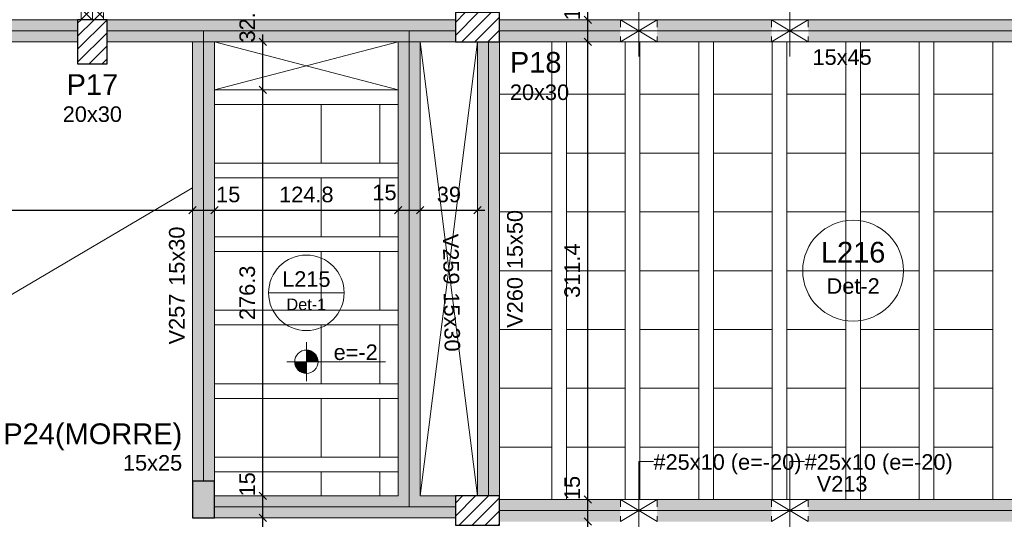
# Model space of a CAD drawing. Header units: millimetres. Extents: x 0 to 119, y 0 to 84.
# Tile 37 of 42: x 64 to 77, y 60 to 67. Entities that reach past the tile are written whole.
import ezdxf

# ---------------------------------------------------------------- set-up
doc = ezdxf.new("R2010")
doc.units = ezdxf.units.MM
doc.header["$MEASUREMENT"] = 0
doc.linetypes.add('DOT', pattern=[0.635, 0, -0.635])
doc.linetypes.add('NULL', pattern=[0])
doc.layers.get('0').update_dxf_attribs({"lineweight": 18})
for name, color, linetype, lineweight in [('FO-Aberturas', 7, 'Continuous', 5), ('FO-Cotas', 5, 'Continuous', 5), ('FO-Eixos', 5, 'Continuous', 5), ('FO-Hachura pilar que morre', 106, 'Continuous', 5), ('FO-Hachura pilar que passa', 19, 'Continuous', 5), ('FO-Hachura viga', 43, 'Continuous', 5), ('FO-Hachura viga chata ou invertida', 33, 'Continuous', 5), ('FO-Hachuras das lajes', 1, 'Continuous', 20), ('FO-Pilares', 4, 'Continuous', 30), ('FO-Textos das lajes', 3, 'Continuous', 20), ('FO-Textos das vigas', 7, 'Continuous', 5), ('FO-Textos dos pilares', 7, 'Continuous', 5), ('FO-Vigas', 1, 'Continuous', 20)]:
    doc.layers.add(name, color=color, linetype=linetype, lineweight=lineweight)
doc.styles.add('Arial', font='txt')
doc.dimstyles.new('UM_50.000000', dxfattribs={"dimtxt": 0.18, "dimasz": 0.1, "dimexe": 0.1, "dimexo": 0.2, "dimgap": 0, "dimtad": 1, "dimtih": 1, "dimtoh": 1, "dimdec": 1, "dimlfac": 50, "dimzin": 0, "dimdsep": 46, "dimtxsty": 'Standard', "dimcen": 0.09, "dimdle": 0.1, "dimadec": 1, "dimazin": 2, "dimtfac": 1, "dimtdec": 4, "dimtofl": 0, "dimtmove": 0, "dimatfit": 3, "dimfxl": 1, "dimtolj": 1, "dimarcsym": 0})

# ---------------------------------------------------------------- blocks, each defined once
blk = doc.blocks.new('_Oblique')
at = {"color": 0, "linetype": 'ByBlock', "lineweight": -2}
blk.add_line((-0.5, -0.5), (0.5, 0.5), dxfattribs=at)
blk = doc.blocks.new('*D125')
at = {"layer": 'Defpoints', "color": 0}
for p in [(23.68, 64.156), (66.14, 64.156), (66.14, 64.156)]:
    blk.add_point(p, dxfattribs=at)
at = {"layer": 'FO-Cotas', "color": 0, "lineweight": -2}
blk.add_line((23.58, 64.156), (66.24, 64.156), dxfattribs=at)
at = {"layer": 'FO-Cotas', "color": 0, "lineweight": -2, "xscale": 0.1, "yscale": 0.1, "zscale": 0.1, "rotation": 180}
blk.add_blockref('_Oblique', (23.68, 64.156), dxfattribs=at)
at = {"layer": 'FO-Cotas', "color": 0, "lineweight": -2, "xscale": 0.1, "yscale": 0.1, "zscale": 0.1}
blk.add_blockref('_Oblique', (66.14, 64.156), dxfattribs=at)
at = {"layer": 'FO-Cotas', "color": 7, "insert": (44.91, 64.368), "char_height": 0.2118, "attachment_point": 5, "rotation": 0.0057, "style": 'Arial'}
blk.add_mtext('\\A1;2123', dxfattribs=at)
blk = doc.blocks.new('*D126')
at = {"layer": 'Defpoints', "color": 0}
for p in [(66.14, 64.156), (66.44, 64.156), (66.44, 64.156)]:
    blk.add_point(p, dxfattribs=at)
at = {"layer": 'FO-Cotas', "color": 0, "lineweight": -2}
blk.add_line((66.04, 64.156), (66.54, 64.156), dxfattribs=at)
at = {"layer": 'FO-Cotas', "color": 0, "lineweight": -2, "xscale": 0.1, "yscale": 0.1, "zscale": 0.1, "rotation": 180}
blk.add_blockref('_Oblique', (66.14, 64.156), dxfattribs=at)
at = {"layer": 'FO-Cotas', "color": 0, "lineweight": -2, "xscale": 0.1, "yscale": 0.1, "zscale": 0.1}
blk.add_blockref('_Oblique', (66.44, 64.156), dxfattribs=at)
at = {"layer": 'FO-Cotas', "color": 7, "insert": (66.625, 64.368), "char_height": 0.2118, "attachment_point": 5, "rotation": 0.0057, "style": 'Arial'}
blk.add_mtext('\\A1;15', dxfattribs=at)
blk = doc.blocks.new('*D127')
at = {"layer": 'Defpoints', "color": 0}
for p in [(66.44, 64.156), (68.936, 64.156), (68.936, 64.156)]:
    blk.add_point(p, dxfattribs=at)
at = {"layer": 'FO-Cotas', "color": 0, "lineweight": -2}
blk.add_line((66.34, 64.156), (69.036, 64.156), dxfattribs=at)
at = {"layer": 'FO-Cotas', "color": 0, "lineweight": -2, "xscale": 0.1, "yscale": 0.1, "zscale": 0.1, "rotation": 180}
blk.add_blockref('_Oblique', (66.44, 64.156), dxfattribs=at)
at = {"layer": 'FO-Cotas', "color": 0, "lineweight": -2, "xscale": 0.1, "yscale": 0.1, "zscale": 0.1}
blk.add_blockref('_Oblique', (68.936, 64.156), dxfattribs=at)
at = {"layer": 'FO-Cotas', "color": 7, "insert": (67.688, 64.368), "char_height": 0.2118, "attachment_point": 5, "rotation": 0.0057, "style": 'Arial'}
blk.add_mtext('\\A1;124.8', dxfattribs=at)
blk = doc.blocks.new('*D128')
at = {"layer": 'Defpoints', "color": 0}
for p in [(68.936, 64.156), (69.236, 64.156), (69.236, 64.156)]:
    blk.add_point(p, dxfattribs=at)
at = {"layer": 'FO-Cotas', "color": 0, "lineweight": -2}
blk.add_line((68.836, 64.156), (69.336, 64.156), dxfattribs=at)
at = {"layer": 'FO-Cotas', "color": 0, "lineweight": -2, "xscale": 0.1, "yscale": 0.1, "zscale": 0.1, "rotation": 180}
blk.add_blockref('_Oblique', (68.936, 64.156), dxfattribs=at)
at = {"layer": 'FO-Cotas', "color": 0, "lineweight": -2, "xscale": 0.1, "yscale": 0.1, "zscale": 0.1}
blk.add_blockref('_Oblique', (69.236, 64.156), dxfattribs=at)
at = {"layer": 'FO-Cotas', "color": 7, "insert": (68.751, 64.396), "char_height": 0.2118, "attachment_point": 5, "rotation": 0.0057, "style": 'Arial'}
blk.add_mtext('\\A1;15', dxfattribs=at)
blk = doc.blocks.new('*D129')
at = {"layer": 'Defpoints', "color": 0}
for p in [(69.236, 64.156), (70.017, 64.156), (70.017, 64.156)]:
    blk.add_point(p, dxfattribs=at)
at = {"layer": 'FO-Cotas', "color": 0, "lineweight": -2}
blk.add_line((69.136, 64.156), (70.117, 64.156), dxfattribs=at)
at = {"layer": 'FO-Cotas', "color": 0, "lineweight": -2, "xscale": 0.1, "yscale": 0.1, "zscale": 0.1, "rotation": 180}
blk.add_blockref('_Oblique', (69.236, 64.156), dxfattribs=at)
at = {"layer": 'FO-Cotas', "color": 0, "lineweight": -2, "xscale": 0.1, "yscale": 0.1, "zscale": 0.1}
blk.add_blockref('_Oblique', (70.017, 64.156), dxfattribs=at)
at = {"layer": 'FO-Cotas', "color": 7, "insert": (69.627, 64.368), "char_height": 0.2118, "attachment_point": 5, "rotation": 0.0057, "style": 'Arial'}
blk.add_mtext('\\A1;39', dxfattribs=at)
blk = doc.blocks.new('*D217')
at = {"layer": 'Defpoints', "color": 0}
for p in [(67.097, 59.969), (67.097, 59.969), (67.097, 45.329)]:
    blk.add_point(p, dxfattribs=at)
at = {"layer": 'FO-Cotas', "color": 0, "lineweight": -2}
blk.add_line((67.097, 45.229), (67.097, 60.069), dxfattribs=at)
at = {"layer": 'FO-Cotas', "color": 0, "lineweight": -2, "xscale": 0.1, "yscale": 0.1, "zscale": 0.1}
for p, rotation in [((67.097, 59.969), 90), ((67.097, 45.329), 270)]:
    blk.add_blockref('_Oblique', p, dxfattribs=dict(at, rotation=rotation))
at = {"layer": 'FO-Cotas', "color": 7, "insert": (66.885, 52.649), "char_height": 0.2118, "attachment_point": 5, "rotation": 90, "style": 'Arial'}
blk.add_mtext('\\A1;732', dxfattribs=at)
blk = doc.blocks.new('*D218')
at = {"layer": 'Defpoints', "color": 0}
for p in [(67.097, 60.269), (67.097, 60.269), (67.097, 59.969)]:
    blk.add_point(p, dxfattribs=at)
at = {"layer": 'FO-Cotas', "color": 0, "lineweight": -2}
blk.add_line((67.097, 59.869), (67.097, 60.369), dxfattribs=at)
at = {"layer": 'FO-Cotas', "color": 0, "lineweight": -2, "xscale": 0.1, "yscale": 0.1, "zscale": 0.1}
for p, rotation in [((67.097, 60.269), 90), ((67.097, 59.969), 270)]:
    blk.add_blockref('_Oblique', p, dxfattribs=dict(at, rotation=rotation))
at = {"layer": 'FO-Cotas', "color": 7, "insert": (66.885, 60.426), "char_height": 0.2118, "attachment_point": 5, "rotation": 90, "style": 'Arial'}
blk.add_mtext('\\A1;15', dxfattribs=at)
blk = doc.blocks.new('*D219')
at = {"layer": 'Defpoints', "color": 0}
for p in [(67.097, 65.794), (67.097, 65.794), (67.097, 60.269)]:
    blk.add_point(p, dxfattribs=at)
at = {"layer": 'FO-Cotas', "color": 0, "lineweight": -2}
blk.add_line((67.097, 60.169), (67.097, 65.894), dxfattribs=at)
at = {"layer": 'FO-Cotas', "color": 0, "lineweight": -2, "xscale": 0.1, "yscale": 0.1, "zscale": 0.1}
for p, rotation in [((67.097, 65.794), 90), ((67.097, 60.269), 270)]:
    blk.add_blockref('_Oblique', p, dxfattribs=dict(at, rotation=rotation))
at = {"layer": 'FO-Cotas', "color": 7, "insert": (66.885, 63.031), "char_height": 0.2118, "attachment_point": 5, "rotation": 90, "style": 'Arial'}
blk.add_mtext('\\A1;276.3', dxfattribs=at)
blk = doc.blocks.new('*D220')
at = {"layer": 'Defpoints', "color": 0}
for p in [(67.097, 66.447), (67.097, 66.447), (67.097, 65.794)]:
    blk.add_point(p, dxfattribs=at)
at = {"layer": 'FO-Cotas', "color": 0, "lineweight": -2}
blk.add_line((67.097, 65.694), (67.097, 66.547), dxfattribs=at)
at = {"layer": 'FO-Cotas', "color": 0, "lineweight": -2, "xscale": 0.1, "yscale": 0.1, "zscale": 0.1}
for p, rotation in [((67.097, 66.447), 90), ((67.097, 65.794), 270)]:
    blk.add_blockref('_Oblique', p, dxfattribs=dict(at, rotation=rotation))
at = {"layer": 'FO-Cotas', "color": 7, "insert": (66.885, 66.725), "char_height": 0.2118, "attachment_point": 5, "rotation": 90, "style": 'Arial'}
blk.add_mtext('\\A1;32.7', dxfattribs=at)
blk = doc.blocks.new('*D231')
at = {"layer": 'Defpoints', "color": 0}
for p in [(71.517, 59.919), (71.517, 59.919), (71.517, 55.049)]:
    blk.add_point(p, dxfattribs=at)
at = {"layer": 'FO-Cotas', "color": 0, "lineweight": -2}
blk.add_line((71.517, 54.949), (71.517, 60.019), dxfattribs=at)
at = {"layer": 'FO-Cotas', "color": 0, "lineweight": -2, "xscale": 0.1, "yscale": 0.1, "zscale": 0.1}
for p, rotation in [((71.517, 59.919), 90), ((71.517, 55.049), 270)]:
    blk.add_blockref('_Oblique', p, dxfattribs=dict(at, rotation=rotation))
at = {"layer": 'FO-Cotas', "color": 7, "insert": (71.305, 57.484), "char_height": 0.2118, "attachment_point": 5, "rotation": 90, "style": 'Arial'}
blk.add_mtext('\\A1;243.5', dxfattribs=at)
blk = doc.blocks.new('*D232')
at = {"layer": 'Defpoints', "color": 0}
for p in [(71.517, 60.219), (71.517, 60.219), (71.517, 59.919)]:
    blk.add_point(p, dxfattribs=at)
at = {"layer": 'FO-Cotas', "color": 0, "lineweight": -2}
blk.add_line((71.517, 59.819), (71.517, 60.319), dxfattribs=at)
at = {"layer": 'FO-Cotas', "color": 0, "lineweight": -2, "xscale": 0.1, "yscale": 0.1, "zscale": 0.1}
for p, rotation in [((71.517, 60.219), 90), ((71.517, 59.919), 270)]:
    blk.add_blockref('_Oblique', p, dxfattribs=dict(at, rotation=rotation))
at = {"layer": 'FO-Cotas', "color": 7, "insert": (71.305, 60.376), "char_height": 0.2118, "attachment_point": 5, "rotation": 90, "style": 'Arial'}
blk.add_mtext('\\A1;15', dxfattribs=at)
blk = doc.blocks.new('*D233')
at = {"layer": 'Defpoints', "color": 0}
for p in [(71.517, 66.447), (71.517, 66.447), (71.517, 60.219)]:
    blk.add_point(p, dxfattribs=at)
at = {"layer": 'FO-Cotas', "color": 0, "lineweight": -2}
blk.add_line((71.517, 60.119), (71.517, 66.547), dxfattribs=at)
at = {"layer": 'FO-Cotas', "color": 0, "lineweight": -2, "xscale": 0.1, "yscale": 0.1, "zscale": 0.1}
for p, rotation in [((71.517, 66.447), 90), ((71.517, 60.219), 270)]:
    blk.add_blockref('_Oblique', p, dxfattribs=dict(at, rotation=rotation))
at = {"layer": 'FO-Cotas', "color": 7, "insert": (71.305, 63.333), "char_height": 0.2118, "attachment_point": 5, "rotation": 90, "style": 'Arial'}
blk.add_mtext('\\A1;311.4', dxfattribs=at)
blk = doc.blocks.new('*D234')
at = {"layer": 'Defpoints', "color": 0}
for p in [(71.517, 66.747), (71.517, 66.747), (71.517, 66.447)]:
    blk.add_point(p, dxfattribs=at)
at = {"layer": 'FO-Cotas', "color": 0, "lineweight": -2}
blk.add_line((71.517, 66.347), (71.517, 66.847), dxfattribs=at)
at = {"layer": 'FO-Cotas', "color": 0, "lineweight": -2, "xscale": 0.1, "yscale": 0.1, "zscale": 0.1}
for p, rotation in [((71.517, 66.747), 90), ((71.517, 66.447), 270)]:
    blk.add_blockref('_Oblique', p, dxfattribs=dict(at, rotation=rotation))
at = {"layer": 'FO-Cotas', "color": 7, "insert": (71.305, 66.904), "char_height": 0.2118, "attachment_point": 5, "rotation": 90, "style": 'Arial'}
blk.add_mtext('\\A1;15', dxfattribs=at)
blk = doc.blocks.new('*D235')
at = {"layer": 'Defpoints', "color": 0}
for p in [(71.517, 73.049), (71.517, 73.049), (71.517, 66.747)]:
    blk.add_point(p, dxfattribs=at)
at = {"layer": 'FO-Cotas', "color": 0, "lineweight": -2}
blk.add_line((71.517, 66.647), (71.517, 73.149), dxfattribs=at)
at = {"layer": 'FO-Cotas', "color": 0, "lineweight": -2, "xscale": 0.1, "yscale": 0.1, "zscale": 0.1}
for p, rotation in [((71.517, 73.049), 90), ((71.517, 66.747), 270)]:
    blk.add_blockref('_Oblique', p, dxfattribs=dict(at, rotation=rotation))
at = {"layer": 'FO-Cotas', "color": 7, "insert": (71.305, 69.898), "char_height": 0.2118, "attachment_point": 5, "rotation": 90, "style": 'Arial'}
blk.add_mtext('\\A1;315.1', dxfattribs=at)
blk = doc.blocks.new('*D254')
at = {"layer": 'Defpoints', "color": 0}
for p in [(64.577, 67.383), (58.868, 66.747), (64.577, 66.747)]:
    blk.add_point(p, dxfattribs=at)
at = {"layer": 'FO-Cotas', "color": 0, "lineweight": -2}
for p, q in [((58.768, 67.383), (64.677, 67.383)), ((58.868, 66.947), (58.868, 67.483)), ((64.577, 66.947), (64.577, 67.483))]:
    blk.add_line(p, q, dxfattribs=at)
at = {"layer": 'FO-Cotas', "color": 0, "lineweight": -2, "xscale": 0.1, "yscale": 0.1, "zscale": 0.1, "rotation": 180}
blk.add_blockref('_Oblique', (58.868, 67.383), dxfattribs=at)
at = {"layer": 'FO-Cotas', "color": 0, "lineweight": -2, "xscale": 0.1, "yscale": 0.1, "zscale": 0.1}
blk.add_blockref('_Oblique', (64.577, 67.383), dxfattribs=at)
at = {"layer": 'FO-Cotas', "color": 7, "insert": (61.722, 67.594), "char_height": 0.2118, "attachment_point": 5, "rotation": 0.0057, "style": 'Arial'}
blk.add_mtext('\\A1;285.5', dxfattribs=at)
blk = doc.blocks.new('*D255')
at = {"layer": 'Defpoints', "color": 0}
for p in [(64.627, 67.383), (64.577, 66.747), (64.627, 66.747)]:
    blk.add_point(p, dxfattribs=at)
at = {"layer": 'FO-Cotas', "color": 0, "lineweight": -2}
for p, q in [((64.477, 67.383), (64.727, 67.383)), ((64.577, 66.947), (64.577, 67.483)), ((64.627, 66.947), (64.627, 67.483))]:
    blk.add_line(p, q, dxfattribs=at)
at = {"layer": 'FO-Cotas', "color": 0, "lineweight": -2, "xscale": 0.1, "yscale": 0.1, "zscale": 0.1, "rotation": 180}
blk.add_blockref('_Oblique', (64.577, 67.383), dxfattribs=at)
at = {"layer": 'FO-Cotas', "color": 0, "lineweight": -2, "xscale": 0.1, "yscale": 0.1, "zscale": 0.1}
blk.add_blockref('_Oblique', (64.627, 67.383), dxfattribs=at)
at = {"layer": 'FO-Cotas', "color": 7, "insert": (64.852, 67.594), "char_height": 0.2118, "attachment_point": 5, "rotation": 0.0057, "style": 'Arial'}
blk.add_mtext('\\A1;2.5', dxfattribs=at)

msp = doc.modelspace()

# ---------------------------------------------------------------- hatches: boundary and pattern name
at = {"layer": 'FO-Hachura pilar que morre', "linetype": 'Continuous'}
msp.add_hatch(color=106, dxfattribs=at).paths.add_polyline_path([(66.14, 59.9685), (66.29, 59.9685), (66.44, 59.9685), (66.44, 60.2185), (66.44, 60.4685), (66.29, 60.4685), (66.14, 60.4685), (66.14, 60.2185)])
at = {"layer": 'FO-Hachura pilar que passa', "linetype": 'Continuous'}
h = msp.add_hatch(dxfattribs=at)
h.set_pattern_fill('ANSI31', color=19, style=0)
h.paths.add_polyline_path([(69.7162, 66.8457), (69.7162, 66.6457), (69.7162, 66.4457), (70.0162, 66.4457), (70.3162, 66.4457), (70.3162, 66.6457), (70.3162, 66.8457), (70.0162, 66.8457)])
h = msp.add_hatch(dxfattribs=at)
h.set_pattern_fill('ANSI31', color=19, style=0)
h.paths.add_polyline_path([(64.5766, 66.1471), (64.7766, 66.1471), (64.9766, 66.1471), (64.9766, 66.4471), (64.9766, 66.7471), (64.7766, 66.7471), (64.5766, 66.7471), (64.5766, 66.4471)])
h = msp.add_hatch(dxfattribs=at)
h.set_pattern_fill('ANSI31', color=19, style=0)
h.paths.add_polyline_path([(69.7166, 60.2685), (69.7166, 60.0685), (69.7166, 59.8685), (70.0166, 59.8685), (70.3166, 59.8685), (70.3166, 60.0685), (70.3166, 60.2685), (70.0166, 60.2685)])
at = {"layer": 'FO-Hachura viga', "linetype": 'Continuous'}
for points in [[(64.5766, 66.7471), (64.5766, 66.7471), (58.8676, 66.7471), (58.8676, 66.4471), (64.5766, 66.4471), (64.5766, 66.7471)], [(66.29, 66.7471), (66.29, 66.7471), (64.9766, 66.7471), (64.9766, 66.4471), (66.29, 66.4471), (66.29, 66.7471)], [(69.0862, 66.7471), (69.0862, 66.7471), (66.29, 66.7471), (66.29, 66.4471), (69.0862, 66.4471), (69.0862, 66.7471)], [(69.7162, 66.7471), (69.7162, 66.7471), (69.0862, 66.7471), (69.0862, 66.4471), (69.7162, 66.4471), (69.7162, 66.7471)], [(71.96, 66.7471), (71.96, 66.7471), (70.3162, 66.7471), (70.3162, 66.4471), (71.96, 66.4471), (71.96, 66.7471)], [(72.46, 66.4471), (72.46, 66.4471), (74.017, 66.4471), (74.017, 66.7469), (72.46, 66.7469), (72.46, 66.4471)], [(74.517, 66.4471), (74.517, 66.4471), (79.6366, 66.4471), (79.6366, 66.7471), (74.517, 66.7471), (74.517, 66.4471)], [(66.4398, 66.4471), (66.4398, 66.4471), (66.29, 66.5971), (66.14, 66.4471), (66.14, 65.7939), (66.4398, 65.7939), (66.4398, 66.4471)], [(69.2362, 66.4471), (69.2362, 66.4471), (69.0862, 66.5971), (68.9362, 66.4471), (68.9362, 65.7939), (69.2362, 65.7939), (69.2362, 66.4471)], [(70.3166, 66.4457), (70.3166, 66.4457), (70.0166, 66.4457), (70.0166, 60.2683), (70.3166, 60.2683), (70.3166, 66.4457)], [(66.4398, 65.7939), (66.4398, 65.7939), (66.14, 65.7939), (66.14, 60.4683), (66.4398, 60.4683), (66.4398, 65.7939)], [(69.2364, 60.2683), (69.2364, 60.2683), (69.236, 65.7941), (68.9362, 65.7939), (68.9364, 60.2683), (69.0866, 60.1183), (69.2364, 60.2683)], [(69.0866, 60.1183), (69.0866, 60.1183), (68.9364, 60.2683), (66.44, 60.2683), (66.44, 59.9685), (69.0866, 59.9685), (69.0866, 60.1183)], [(69.7166, 60.2683), (69.7166, 60.2683), (69.2364, 60.2683), (69.0866, 60.1183), (69.0866, 59.9683), (69.7166, 59.9683), (69.7166, 60.2683)], [(71.96, 60.2183), (71.96, 60.2183), (70.3166, 60.2183), (70.3166, 59.9183), (71.96, 59.9183), (71.96, 60.2183)], [(72.46, 59.9183), (72.46, 59.9183), (74.017, 59.9183), (74.017, 60.2183), (72.46, 60.2183), (72.46, 59.9183)], [(74.517, 59.9183), (74.517, 59.9183), (79.6372, 59.9183), (79.6372, 60.2183), (74.517, 60.2183), (74.517, 59.9183)]]:
    msp.add_hatch(color=43, dxfattribs=at).paths.add_polyline_path(points)
at = {"layer": 'FO-Hachura viga chata ou invertida', "linetype": 'Continuous'}
h = msp.add_hatch(dxfattribs=at)
h.set_pattern_fill('ANSI37', color=33, style=0)
h.paths.add_polyline_path([(64.9266, 72.7483), (64.9266, 72.7483), (64.6266, 72.7483), (64.6266, 66.7471), (64.9266, 66.7471), (64.9266, 72.7483)])
at = {"layer": 'FO-Textos das lajes', "linetype": 'Continuous'}
for points in [[(67.6883, 62.0937), (67.8472, 62.0937), (67.8418, 62.1348), (67.8259, 62.1731), (67.8007, 62.206), (67.7678, 62.2312), (67.7295, 62.2471), (67.6883, 62.2525), (67.6883, 62.0937)], [(67.6883, 62.0937), (67.5295, 62.0937), (67.5349, 62.0526), (67.5508, 62.0142), (67.576, 61.9813), (67.6089, 61.9561), (67.6472, 61.9402), (67.6883, 61.9348), (67.6883, 62.0937)]]:
    msp.add_hatch(color=3, dxfattribs=at).paths.add_polyline_path(points)

# ---------------------------------------------------------------- linework, layer by layer
at = {"layer": 'FO-Aberturas'}
for p, q in [((72.21, 66.5971), (72.21, 66.9471)), ((74.267, 66.5971), (74.267, 66.9471)), ((71.96, 66.7471), (72.21, 66.5971)), ((72.46, 66.7471), (72.21, 66.5971)), ((74.017, 66.7471), (74.267, 66.5971)), ((74.517, 66.7471), (74.267, 66.5971)), ((71.96, 66.4471), (72.21, 66.5971)), ((72.21, 66.5971), (72.21, 66.2471)), ((72.46, 66.4471), (72.21, 66.5971)), ((74.017, 66.4471), (74.267, 66.5971)), ((74.267, 66.5971), (74.267, 66.2471)), ((74.517, 66.4471), (74.267, 66.5971)), ((68.936, 65.7945), (66.44, 66.4475)), ((68.936, 66.4475), (66.44, 65.7945)), ((70.017, 60.2685), (69.236, 66.4465)), ((69.236, 60.2705), (70.016, 66.4455)), ((29.4, 42.7945), (66.14, 64.4595)), ((72.21, 60.4185), (72.21, 60.7365)), ((72.21, 60.7365), (72.41, 60.7365)), ((74.267, 60.4185), (74.267, 60.7365)), ((74.267, 60.7365), (74.467, 60.7365)), ((72.21, 60.0685), (72.21, 60.4185)), ((74.267, 60.0685), (74.267, 60.4185)), ((71.96, 60.2185), (72.21, 60.0685)), ((72.46, 60.2185), (72.21, 60.0685)), ((74.017, 60.2185), (74.267, 60.0685)), ((74.517, 60.2185), (74.267, 60.0685)), ((71.96, 59.9185), (72.21, 60.0685)), ((72.21, 60.0685), (72.21, 59.7185)), ((72.46, 59.9185), (72.21, 60.0685)), ((74.017, 59.9185), (74.267, 60.0685)), ((74.267, 60.0685), (74.267, 59.7185)), ((74.517, 59.9185), (74.267, 60.0685))]:
    msp.add_line(p, q, dxfattribs=at)
at = {"layer": 'FO-Eixos'}
for p, q in [((64.7766, 66.7471), (64.7766, 72.7485)), ((58.8676, 66.5971), (64.5766, 66.5971)), ((64.9766, 66.5971), (66.29, 66.5971)), ((66.29, 66.5971), (69.0862, 66.5971)), ((66.29, 65.7941), (66.29, 66.5971)), ((69.0862, 66.5971), (69.7162, 66.5971)), ((69.0862, 65.7941), (69.0862, 66.5971)), ((70.3162, 66.5971), (72.21, 66.5971)), ((72.21, 66.5971), (74.267, 66.5971)), ((74.267, 66.5971), (79.6368, 66.5971)), ((70.1666, 60.2685), (70.1666, 66.4457)), ((66.29, 60.4685), (66.29, 65.7941)), ((69.0862, 65.7941), (69.0866, 60.1185)), ((66.44, 60.1185), (69.0866, 60.1185)), ((69.0866, 60.1185), (69.7166, 60.1185)), ((70.3166, 60.0685), (72.21, 60.0685)), ((72.21, 60.0685), (74.267, 60.0685)), ((74.267, 60.0685), (79.6372, 60.0685))]:
    msp.add_line(p, q, dxfattribs=at)
for points in [[(70.316, 65.7325), (71.027, 65.7325), (71.027, 66.4465)], [(71.227, 66.4465), (71.227, 65.7325), (72.027, 65.7325), (72.027, 66.4465)], [(72.227, 66.4475), (72.227, 65.7325), (73.027, 65.7325), (73.027, 66.4465)], [(73.227, 66.4465), (73.227, 65.7325), (74.027, 65.7325), (74.027, 66.4465)], [(74.227, 66.4465), (74.227, 65.7325), (75.027, 65.7325), (75.027, 66.4465)], [(75.227, 66.4465), (75.227, 65.7325), (76.027, 65.7325), (76.027, 66.4465)], [(76.227, 66.4465), (76.227, 65.7325), (77.027, 65.7325), (77.027, 66.4465)], [(70.316, 64.9325), (71.027, 64.9325), (71.027, 65.7325), (70.316, 65.7325)], [(66.44, 64.7945), (67.09, 64.7945), (67.09, 65.5945), (66.44, 65.5945)], [(70.316, 64.1325), (71.027, 64.1325), (71.027, 64.9325), (70.316, 64.9325)], [(66.44, 63.7945), (67.09, 63.7945), (67.09, 64.5945), (66.44, 64.5945)], [(70.316, 63.3325), (71.027, 63.3325), (71.027, 64.1325), (70.316, 64.1325)], [(66.44, 62.7945), (67.09, 62.7945), (67.09, 63.5945), (66.44, 63.5945)], [(70.316, 62.5325), (71.027, 62.5325), (71.027, 63.3325), (70.316, 63.3325)], [(66.44, 61.7945), (67.09, 61.7945), (67.09, 62.5945), (66.44, 62.5945)], [(70.317, 61.7325), (71.027, 61.7325), (71.027, 62.5325), (70.316, 62.5325)], [(70.317, 60.9325), (71.027, 60.9325), (71.027, 61.7325), (70.317, 61.7325)], [(66.44, 60.7945), (67.09, 60.7945), (67.09, 61.5945), (66.44, 61.5945)], [(71.027, 60.2185), (71.027, 60.9325), (70.317, 60.9325)], [(72.027, 60.2185), (72.027, 60.9325), (71.227, 60.9325), (71.227, 60.2185)], [(73.027, 60.2185), (73.027, 60.9325), (72.227, 60.9325), (72.227, 60.2185)], [(74.027, 60.2185), (74.027, 60.9325), (73.227, 60.9325), (73.227, 60.2185)], [(75.027, 60.2185), (75.027, 60.9325), (74.227, 60.9325), (74.227, 60.2185)], [(76.027, 60.2185), (76.027, 60.9325), (75.227, 60.9325), (75.227, 60.2185)], [(77.027, 60.2185), (77.027, 60.9325), (76.227, 60.9325), (76.227, 60.2185)], [(67.09, 60.2685), (67.09, 60.5945), (66.44, 60.5945)], [(67.89, 60.2685), (67.89, 60.5945), (67.09, 60.5945), (67.09, 60.2685)], [(68.69, 60.2685), (68.69, 60.5945), (67.89, 60.5945), (67.89, 60.2685)]]:
    msp.add_lwpolyline(points, dxfattribs=at)
for points in [[(72.027, 64.9325), (72.027, 65.7325), (71.227, 65.7325), (71.227, 64.9325), (72.027, 64.9325)], [(73.027, 64.9325), (73.027, 65.7325), (72.227, 65.7325), (72.227, 64.9325), (73.027, 64.9325)], [(74.027, 64.9325), (74.027, 65.7325), (73.227, 65.7325), (73.227, 64.9325), (74.027, 64.9325)], [(75.027, 64.9325), (75.027, 65.7325), (74.227, 65.7325), (74.227, 64.9325), (75.027, 64.9325)], [(76.027, 64.9325), (76.027, 65.7325), (75.227, 65.7325), (75.227, 64.9325), (76.027, 64.9325)], [(77.027, 64.9325), (77.027, 65.7325), (76.227, 65.7325), (76.227, 64.9325), (77.027, 64.9325)], [(67.09, 64.7945), (67.89, 64.7945), (67.89, 65.5945), (67.09, 65.5945), (67.09, 64.7945)], [(67.89, 64.7945), (68.69, 64.7945), (68.69, 65.5945), (67.89, 65.5945), (67.89, 64.7945)], [(72.027, 64.1325), (72.027, 64.9325), (71.227, 64.9325), (71.227, 64.1325), (72.027, 64.1325)], [(73.027, 64.1325), (73.027, 64.9325), (72.227, 64.9325), (72.227, 64.1325), (73.027, 64.1325)], [(74.027, 64.1325), (74.027, 64.9325), (73.227, 64.9325), (73.227, 64.1325), (74.027, 64.1325)], [(75.027, 64.1325), (75.027, 64.9325), (74.227, 64.9325), (74.227, 64.1325), (75.027, 64.1325)], [(76.027, 64.1325), (76.027, 64.9325), (75.227, 64.9325), (75.227, 64.1325), (76.027, 64.1325)], [(77.027, 64.1325), (77.027, 64.9325), (76.227, 64.9325), (76.227, 64.1325), (77.027, 64.1325)], [(67.09, 63.7945), (67.89, 63.7945), (67.89, 64.5945), (67.09, 64.5945), (67.09, 63.7945)], [(67.89, 63.7945), (68.69, 63.7945), (68.69, 64.5945), (67.89, 64.5945), (67.89, 63.7945)], [(72.027, 63.3325), (72.027, 64.1325), (71.227, 64.1325), (71.227, 63.3325), (72.027, 63.3325)], [(73.027, 63.3325), (73.027, 64.1325), (72.227, 64.1325), (72.227, 63.3325), (73.027, 63.3325)], [(74.027, 63.3325), (74.027, 64.1325), (73.227, 64.1325), (73.227, 63.3325), (74.027, 63.3325)], [(75.027, 63.3325), (75.027, 64.1325), (74.227, 64.1325), (74.227, 63.3325), (75.027, 63.3325)], [(76.027, 63.3325), (76.027, 64.1325), (75.227, 64.1325), (75.227, 63.3325), (76.027, 63.3325)], [(77.027, 63.3325), (77.027, 64.1325), (76.227, 64.1325), (76.227, 63.3325), (77.027, 63.3325)], [(67.09, 62.7945), (67.89, 62.7945), (67.89, 63.5945), (67.09, 63.5945), (67.09, 62.7945)], [(67.89, 62.7945), (68.69, 62.7945), (68.69, 63.5945), (67.89, 63.5945), (67.89, 62.7945)], [(72.027, 62.5325), (72.027, 63.3325), (71.227, 63.3325), (71.227, 62.5325), (72.027, 62.5325)], [(73.027, 62.5325), (73.027, 63.3325), (72.227, 63.3325), (72.227, 62.5325), (73.027, 62.5325)], [(74.027, 62.5325), (74.027, 63.3325), (73.227, 63.3325), (73.227, 62.5325), (74.027, 62.5325)], [(75.027, 62.5325), (75.027, 63.3325), (74.227, 63.3325), (74.227, 62.5325), (75.027, 62.5325)], [(76.027, 62.5325), (76.027, 63.3325), (75.227, 63.3325), (75.227, 62.5325), (76.027, 62.5325)], [(77.027, 62.5325), (77.027, 63.3325), (76.227, 63.3325), (76.227, 62.5325), (77.027, 62.5325)], [(67.09, 61.7945), (67.89, 61.7945), (67.89, 62.5945), (67.09, 62.5945), (67.09, 61.7945)], [(67.89, 61.7945), (68.69, 61.7945), (68.69, 62.5945), (67.89, 62.5945), (67.89, 61.7945)], [(72.027, 61.7325), (72.027, 62.5325), (71.227, 62.5325), (71.227, 61.7325), (72.027, 61.7325)], [(73.027, 61.7325), (73.027, 62.5325), (72.227, 62.5325), (72.227, 61.7325), (73.027, 61.7325)], [(74.027, 61.7325), (74.027, 62.5325), (73.227, 62.5325), (73.227, 61.7325), (74.027, 61.7325)], [(75.027, 61.7325), (75.027, 62.5325), (74.227, 62.5325), (74.227, 61.7325), (75.027, 61.7325)], [(76.027, 61.7325), (76.027, 62.5325), (75.227, 62.5325), (75.227, 61.7325), (76.027, 61.7325)], [(77.027, 61.7325), (77.027, 62.5325), (76.227, 62.5325), (76.227, 61.7325), (77.027, 61.7325)], [(72.027, 60.9325), (72.027, 61.7325), (71.227, 61.7325), (71.227, 60.9325), (72.027, 60.9325)], [(73.027, 60.9325), (73.027, 61.7325), (72.227, 61.7325), (72.227, 60.9325), (73.027, 60.9325)], [(74.027, 60.9325), (74.027, 61.7325), (73.227, 61.7325), (73.227, 60.9325), (74.027, 60.9325)], [(75.027, 60.9325), (75.027, 61.7325), (74.227, 61.7325), (74.227, 60.9325), (75.027, 60.9325)], [(76.027, 60.9325), (76.027, 61.7325), (75.227, 61.7325), (75.227, 60.9325), (76.027, 60.9325)], [(77.027, 60.9325), (77.027, 61.7325), (76.227, 61.7325), (76.227, 60.9325), (77.027, 60.9325)], [(67.09, 60.7945), (67.89, 60.7945), (67.89, 61.5945), (67.09, 61.5945), (67.09, 60.7945)], [(67.89, 60.7945), (68.69, 60.7945), (68.69, 61.5945), (67.89, 61.5945), (67.89, 60.7945)]]:
    msp.add_lwpolyline(points, close=True, dxfattribs=at)
at = {"layer": 'FO-Hachuras das lajes'}
for p, q in [((71.027, 66.4465), (71.027, 66.4475)), ((71.027, 66.4455), (71.027, 66.4465)), ((71.027, 60.2685), (71.027, 66.4455)), ((71.227, 66.4465), (71.227, 66.4475)), ((71.227, 66.4455), (71.227, 66.4465)), ((71.227, 60.2685), (71.227, 66.4455)), ((72.027, 66.4455), (72.027, 66.4475)), ((72.027, 60.2685), (72.027, 66.4455)), ((72.227, 66.4455), (72.227, 66.4475)), ((72.227, 60.2685), (72.227, 66.4455)), ((73.027, 66.4455), (73.027, 66.4475)), ((73.027, 60.2685), (73.027, 66.4455)), ((73.227, 66.4455), (73.227, 66.4475)), ((73.227, 60.2685), (73.227, 66.4455)), ((74.027, 66.4455), (74.027, 66.4475)), ((74.027, 60.2685), (74.027, 66.4455)), ((74.227, 66.4455), (74.227, 66.4475)), ((74.227, 60.2685), (74.227, 66.4455)), ((75.027, 66.4455), (75.027, 66.4465)), ((75.027, 60.2685), (75.027, 66.4455)), ((75.227, 66.4465), (75.227, 66.4475)), ((75.227, 66.4455), (75.227, 66.4465)), ((75.227, 60.2685), (75.227, 66.4455)), ((76.027, 66.4465), (76.027, 66.4475)), ((76.027, 66.4455), (76.027, 66.4465)), ((76.027, 60.2685), (76.027, 66.4455)), ((76.227, 66.4465), (76.227, 66.4475)), ((76.227, 66.4455), (76.227, 66.4465)), ((76.227, 60.2685), (76.227, 66.4455)), ((77.027, 66.4465), (77.027, 66.4475)), ((77.027, 66.4455), (77.027, 66.4465)), ((77.027, 60.2685), (77.027, 66.4455)), ((66.44, 65.7945), (68.936, 65.7945)), ((66.44, 65.5945), (68.936, 65.5945)), ((66.44, 64.7945), (68.936, 64.7945)), ((66.44, 64.5945), (68.936, 64.5945)), ((66.44, 63.7945), (68.936, 63.7945)), ((66.44, 63.5945), (68.936, 63.5945)), ((66.44, 62.7945), (68.936, 62.7945)), ((66.44, 62.5945), (68.936, 62.5945)), ((66.44, 61.7945), (68.936, 61.7945)), ((66.44, 61.5945), (68.936, 61.5945)), ((66.44, 60.7945), (68.937, 60.7945)), ((66.44, 60.5945), (68.937, 60.5945)), ((71.027, 60.2185), (71.027, 60.2685)), ((71.227, 60.2185), (71.227, 60.2685)), ((72.027, 60.2185), (72.027, 60.2685)), ((72.227, 60.2185), (72.227, 60.2685)), ((73.027, 60.2185), (73.027, 60.2685)), ((73.227, 60.2185), (73.227, 60.2685)), ((74.027, 60.2185), (74.027, 60.2685)), ((74.227, 60.2185), (74.227, 60.2685)), ((75.027, 60.2185), (75.027, 60.2685)), ((75.227, 60.2185), (75.227, 60.2685)), ((76.027, 60.2185), (76.027, 60.2685)), ((76.227, 60.2185), (76.227, 60.2685)), ((77.027, 60.2185), (77.027, 60.2685))]:
    msp.add_line(p, q, dxfattribs=at)
at = {"layer": 'FO-Pilares'}
for points in [[(69.7162, 66.8457), (69.7162, 66.6457), (69.7162, 66.4457), (70.0162, 66.4457), (70.3162, 66.4457), (70.3162, 66.6457), (70.3162, 66.8457), (70.0162, 66.8457), (69.7162, 66.8457)], [(64.5766, 66.1471), (64.7766, 66.1471), (64.9766, 66.1471), (64.9766, 66.4471), (64.9766, 66.7471), (64.7766, 66.7471), (64.5766, 66.7471), (64.5766, 66.4471), (64.5766, 66.1471)], [(66.14, 59.9685), (66.29, 59.9685), (66.44, 59.9685), (66.44, 60.2185), (66.44, 60.4685), (66.29, 60.4685), (66.14, 60.4685), (66.14, 60.2185), (66.14, 59.9685)], [(69.7166, 60.2685), (69.7166, 60.0685), (69.7166, 59.8685), (70.0166, 59.8685), (70.3166, 59.8685), (70.3166, 60.0685), (70.3166, 60.2685), (70.0166, 60.2685), (69.7166, 60.2685)]]:
    msp.add_lwpolyline(points, close=True, dxfattribs=at)
at = {"layer": 'FO-Textos das lajes'}
for p, q in [((74.4412, 63.3328), (75.812, 63.3328)), ((67.1743, 63.0313), (68.2024, 63.0313)), ((67.6883, 62.3584), (67.6883, 61.8289)), ((67.4236, 62.0937), (67.9531, 62.0937)), ((67.9531, 62.0937), (68.7669, 62.0937))]:
    msp.add_line(p, q, dxfattribs=at)
for centre, radius in [((75.1266, 63.3328), 0.6854), ((67.6883, 63.0313), 0.5141), ((67.6883, 62.0937), 0.1588)]:
    msp.add_circle(centre, radius, dxfattribs=at)
at = {"layer": 'FO-Vigas'}
for p, q in [((64.6266, 66.7471), (64.6266, 72.7485)), ((58.8676, 66.7471), (64.5766, 66.7471)), ((64.9766, 66.7471), (66.29, 66.7471)), ((66.29, 66.7471), (69.0862, 66.7471)), ((69.0862, 66.7471), (69.7162, 66.7471)), ((70.3162, 66.7471), (72.21, 66.7471)), ((72.21, 66.7471), (74.267, 66.7471)), ((74.267, 66.7471), (79.6368, 66.7471)), ((58.8676, 66.4471), (64.5766, 66.4471)), ((64.9766, 66.4471), (66.29, 66.4471)), ((66.14, 65.7941), (66.14, 66.4471)), ((66.29, 66.4471), (69.0862, 66.4471)), ((66.44, 65.7941), (66.44, 66.4471)), ((68.9362, 65.7941), (68.9362, 66.4471)), ((69.0862, 66.4471), (69.7162, 66.4471)), ((69.2362, 65.7941), (69.2362, 66.4471)), ((70.0166, 60.2685), (70.0166, 66.4457)), ((70.3162, 66.4471), (72.21, 66.4471)), ((70.3166, 60.2685), (70.3166, 66.4457)), ((72.21, 66.4471), (74.267, 66.4471)), ((74.267, 66.4471), (79.6368, 66.4471)), ((66.14, 60.4685), (66.14, 65.7941)), ((66.44, 65.7941), (68.9362, 65.7941)), ((66.44, 60.4685), (66.44, 65.7941)), ((68.9362, 65.7941), (68.9366, 60.2685)), ((69.2362, 65.7941), (69.2366, 60.2685)), ((66.44, 60.2685), (68.9366, 60.2685)), ((69.2366, 60.2685), (69.7166, 60.2685)), ((70.3166, 60.2185), (72.21, 60.2185)), ((72.21, 60.2185), (74.267, 60.2185)), ((74.267, 60.2185), (79.6372, 60.2185)), ((66.44, 59.9685), (69.0866, 59.9685)), ((69.0866, 59.9685), (69.7166, 59.9685))]:
    msp.add_line(p, q, dxfattribs=at)
at = {"layer": 'FO-Vigas', "linetype": 'DOT', "ltscale": 0.2}
for p, q in [((64.9266, 66.7471), (64.9266, 72.7485)), ((71.96, 66.7471), (71.96, 66.4471)), ((72.46, 66.7471), (72.46, 66.4471)), ((74.017, 66.7471), (74.017, 66.4471)), ((74.517, 66.7471), (74.517, 66.4471)), ((71.96, 60.2185), (71.96, 59.9185)), ((72.46, 60.2185), (72.46, 59.9185)), ((74.017, 60.2185), (74.017, 59.9185)), ((74.517, 60.2185), (74.517, 59.9185))]:
    msp.add_line(p, q, dxfattribs=at)

# ---------------------------------------------------------------- texts
at = {"layer": 'FO-Textos das lajes', "linetype": 'NULL', "line_spacing_factor": 0.798, "style": 'Arial'}
for s, insert, char_height, width, attachment_point in [('L216', (75.127, 63.4387), 0.2824, 1.735195, 8), ('L215', (67.688, 63.1104), 0.2118, 1.290273, 8), ('Det-2', (75.127, 63.0154), 0.2118, 1.418281, 8), ('Det-1', (67.688, 62.7929), 0.15885, 1.075937, 8), ('e=-2', (68.059, 62.1144), 0.2118, 1.176992, 7)]:
    msp.add_mtext(s, dxfattribs=dict(at, insert=insert, char_height=char_height, width=width, attachment_point=attachment_point))
at = {"layer": 'FO-Textos das vigas', "linetype": 'NULL', "char_height": 0.2118, "line_spacing_factor": 0.798, "style": 'Arial'}
for s, insert, width, attachment_point in [('15x45', (74.977, 66.1294), 1.580273, 8), ('#25x10 (e=-20)', (72.41, 60.5605), 3.949834, 7), ('#25x10 (e=-20)', (74.467, 60.5605), 3.949834, 7), ('V213', (74.977, 60.3244), 1.354561, 8)]:
    msp.add_mtext(s, dxfattribs=dict(at, insert=insert, width=width, attachment_point=attachment_point))
for s, insert, width, attachment_point, rotation in [('15x50', (70.6341, 63.3525), 1.580273, 7, 90.00021), ('15x30', (66.0341, 63.1265), 1.580273, 7, 90.00021), ('V259', (69.5539, 63.1417), 1.354561, 9, 271.00247), ('V260', (70.6341, 63.2465), 1.354561, 9, 90.00021), ('V257', (66.0341, 63.0205), 1.354561, 9, 90.00021), ('15x30', (69.5539, 63.0357), 1.580273, 7, 271.00247)]:
    msp.add_mtext(s, dxfattribs=dict(at, insert=insert, width=width, attachment_point=attachment_point, rotation=rotation))
at = {"layer": 'FO-Textos dos pilares', "linetype": 'NULL', "line_spacing_factor": 0.798, "style": 'Arial'}
for s, insert, char_height, width, attachment_point in [('P18', (70.457, 66.0217), 0.2824, 1.387852, 7), ('P17', (64.777, 65.7237), 0.2824, 1.387852, 8), ('20x30', (70.457, 65.6514), 0.2118, 1.580273, 7), ('20x30', (64.777, 65.3534), 0.2118, 1.580273, 8), ('P24(MORRE)', (65.999, 60.8875), 0.2824, 4.810635, 9), ('15x25', (65.999, 60.6094), 0.2118, 1.580273, 9)]:
    msp.add_mtext(s, dxfattribs=dict(at, insert=insert, char_height=char_height, width=width, attachment_point=attachment_point))

# ---------------------------------------------------------------- dimensions: what is measured, and where the dimension line sits
at = {"layer": 'FO-Cotas'}
for base, p1, p2, picture, middle in [((71.5166, 73.0485), (71.5166, 66.7471), (71.5166, 73.0485), '*D235', (71.3048, 69.8978)), ((67.0966433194, 66.4471160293), (67.0966433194, 65.7941160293), (67.0966433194, 66.4471160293), '*D220', (66.8848433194, 66.7253339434)), ((71.5166, 66.7471), (71.5166, 66.4471), (71.5166, 66.7471), '*D234', (71.3048, 66.9044)), ((71.5166, 66.4471), (71.5166, 60.2185), (71.5166, 66.4471), '*D233', (71.3048, 63.3328)), ((67.0966, 65.7941), (67.0966, 60.2685), (67.0966, 65.7941), '*D219', (66.8848, 63.0313)), ((67.0966, 60.2685), (67.0966, 59.9685), (67.0966, 60.2685), '*D218', (66.8848, 60.4258)), ((71.5166, 60.2185), (71.5166, 59.9185), (71.5166, 60.2185), '*D232', (71.3048, 60.3758)), ((67.0966, 59.9685), (67.0966, 45.3285), (67.0966, 59.9685), '*D217', (66.8848, 52.6485)), ((71.5166, 59.9185), (71.5166, 55.0485), (71.5166, 59.9185), '*D231', (71.3048, 57.4835))]:
    dim = msp.add_linear_dim(base=base, p1=p1, p2=p2, angle=90, dimstyle='UM_50.000000', override={"dimtxt": 0.2118, "dimasz": 0.1, "dimexe": 0.1, "dimexo": 0.2, "dimtad": 1, "dimtih": 0, "dimtoh": 0, "dimdec": 1, "dimlfac": 50, "dimzin": 8, "dimtxsty": 'Arial', "dimblk": 'Oblique', "dimblk1": 'Oblique', "dimblk2": 'Oblique', "dimsah": 1, "dimdle": 0.1, "dimse1": 1, "dimse2": 1, "dimclrt": 7, "dimadec": 1, "dimazin": 3, "dimtmove": 2, "dimldrblk": 'Oblique'}, dxfattribs=at)
    dim.commit()
    dim.dimension.update_dxf_attribs({"geometry": picture, "text_midpoint": middle, "dimtype": 160, "text_rotation": 90})
for base, p1, p2, override, picture, middle, turn in [((64.5766433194, 67.3825160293), (58.8676433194, 66.7471160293), (64.5766433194, 66.7471160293), {"dimtxt": 0.2118, "dimasz": 0.1, "dimexe": 0.1, "dimexo": 0.2, "dimtad": 1, "dimtih": 0, "dimtoh": 0, "dimdec": 1, "dimlfac": 50, "dimzin": 8, "dimtxsty": 'Arial', "dimblk": 'Oblique', "dimblk1": 'Oblique', "dimblk2": 'Oblique', "dimsah": 1, "dimdle": 0.1, "dimse1": 0, "dimse2": 0, "dimclrt": 7, "dimadec": 1, "dimazin": 3, "dimtmove": 2, "dimldrblk": 'Oblique'}, '*D254', (61.7221433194, 67.5943160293), 0.005729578), ((64.6266, 67.3825), (64.5766, 66.7471), (64.6266, 66.7471), {"dimtxt": 0.2118, "dimasz": 0.1, "dimexe": 0.1, "dimexo": 0.2, "dimtad": 1, "dimtih": 0, "dimtoh": 0, "dimdec": 1, "dimlfac": 50, "dimzin": 8, "dimtxsty": 'Arial', "dimblk": 'Oblique', "dimblk1": 'Oblique', "dimblk2": 'Oblique', "dimsah": 1, "dimdle": 0.1, "dimse1": 0, "dimse2": 0, "dimclrt": 7, "dimadec": 1, "dimazin": 3, "dimtmove": 2, "dimldrblk": 'Oblique'}, '*D255', (64.8522, 67.5943), 0.00573), ((66.14, 64.1563), (23.68, 64.1563), (66.14, 64.1563), {"dimtxt": 0.2118, "dimasz": 0.1, "dimexe": 0.1, "dimexo": 0.2, "dimtad": 1, "dimtih": 0, "dimtoh": 0, "dimdec": 1, "dimlfac": 50, "dimzin": 8, "dimtxsty": 'Arial', "dimblk": 'Oblique', "dimblk1": 'Oblique', "dimblk2": 'Oblique', "dimsah": 1, "dimdle": 0.1, "dimse1": 1, "dimse2": 1, "dimclrt": 7, "dimadec": 1, "dimazin": 3, "dimtmove": 2, "dimldrblk": 'Oblique'}, '*D125', (44.91, 64.3681), 0.00573), ((66.44, 64.1563), (66.14, 64.1563), (66.44, 64.1563), {"dimtxt": 0.2118, "dimasz": 0.1, "dimexe": 0.1, "dimexo": 0.2, "dimtad": 1, "dimtih": 0, "dimtoh": 0, "dimdec": 1, "dimlfac": 50, "dimzin": 8, "dimtxsty": 'Arial', "dimblk": 'Oblique', "dimblk1": 'Oblique', "dimblk2": 'Oblique', "dimsah": 1, "dimdle": 0.1, "dimse1": 1, "dimse2": 1, "dimclrt": 7, "dimadec": 1, "dimazin": 3, "dimtmove": 2, "dimldrblk": 'Oblique'}, '*D126', (66.6253, 64.3681), 0.00573), ((68.9364, 64.1563), (66.44, 64.1563), (68.9364, 64.1563), {"dimtxt": 0.2118, "dimasz": 0.1, "dimexe": 0.1, "dimexo": 0.2, "dimtad": 1, "dimtih": 0, "dimtoh": 0, "dimdec": 1, "dimlfac": 50, "dimzin": 8, "dimtxsty": 'Arial', "dimblk": 'Oblique', "dimblk1": 'Oblique', "dimblk2": 'Oblique', "dimsah": 1, "dimdle": 0.1, "dimse1": 1, "dimse2": 1, "dimclrt": 7, "dimadec": 1, "dimazin": 3, "dimtmove": 2, "dimldrblk": 'Oblique'}, '*D127', (67.6882, 64.3681), 0.00573), ((69.2364, 64.1563), (68.9364, 64.1563), (69.2364, 64.1563), {"dimtxt": 0.2118, "dimasz": 0.1, "dimexe": 0.1, "dimexo": 0.2, "dimtad": 1, "dimtih": 0, "dimtoh": 0, "dimdec": 1, "dimlfac": 50, "dimzin": 8, "dimtxsty": 'Arial', "dimblk": 'Oblique', "dimblk1": 'Oblique', "dimblk2": 'Oblique', "dimsah": 1, "dimdle": 0.1, "dimse1": 1, "dimse2": 1, "dimclrt": 7, "dimadec": 1, "dimazin": 3, "dimtmove": 2, "dimldrblk": 'Oblique'}, '*D128', (68.7511, 64.3961), 0.00573), ((70.0166, 64.1563), (69.2364, 64.1563), (70.0166, 64.1563), {"dimtxt": 0.2118, "dimasz": 0.1, "dimexe": 0.1, "dimexo": 0.2, "dimtad": 1, "dimtih": 0, "dimtoh": 0, "dimdec": 1, "dimlfac": 50, "dimzin": 8, "dimtxsty": 'Arial', "dimblk": 'Oblique', "dimblk1": 'Oblique', "dimblk2": 'Oblique', "dimsah": 1, "dimdle": 0.1, "dimse1": 1, "dimse2": 1, "dimclrt": 7, "dimadec": 1, "dimazin": 3, "dimtmove": 2, "dimldrblk": 'Oblique'}, '*D129', (69.6265, 64.3681), 0.00573)]:
    dim = msp.add_linear_dim(base=base, p1=p1, p2=p2, dimstyle='UM_50.000000', override=override, dxfattribs=at)
    dim.commit()
    dim.dimension.update_dxf_attribs({"geometry": picture, "text_midpoint": middle, "dimtype": 160, "text_rotation": turn})

doc.saveas('drawing.dxf')
